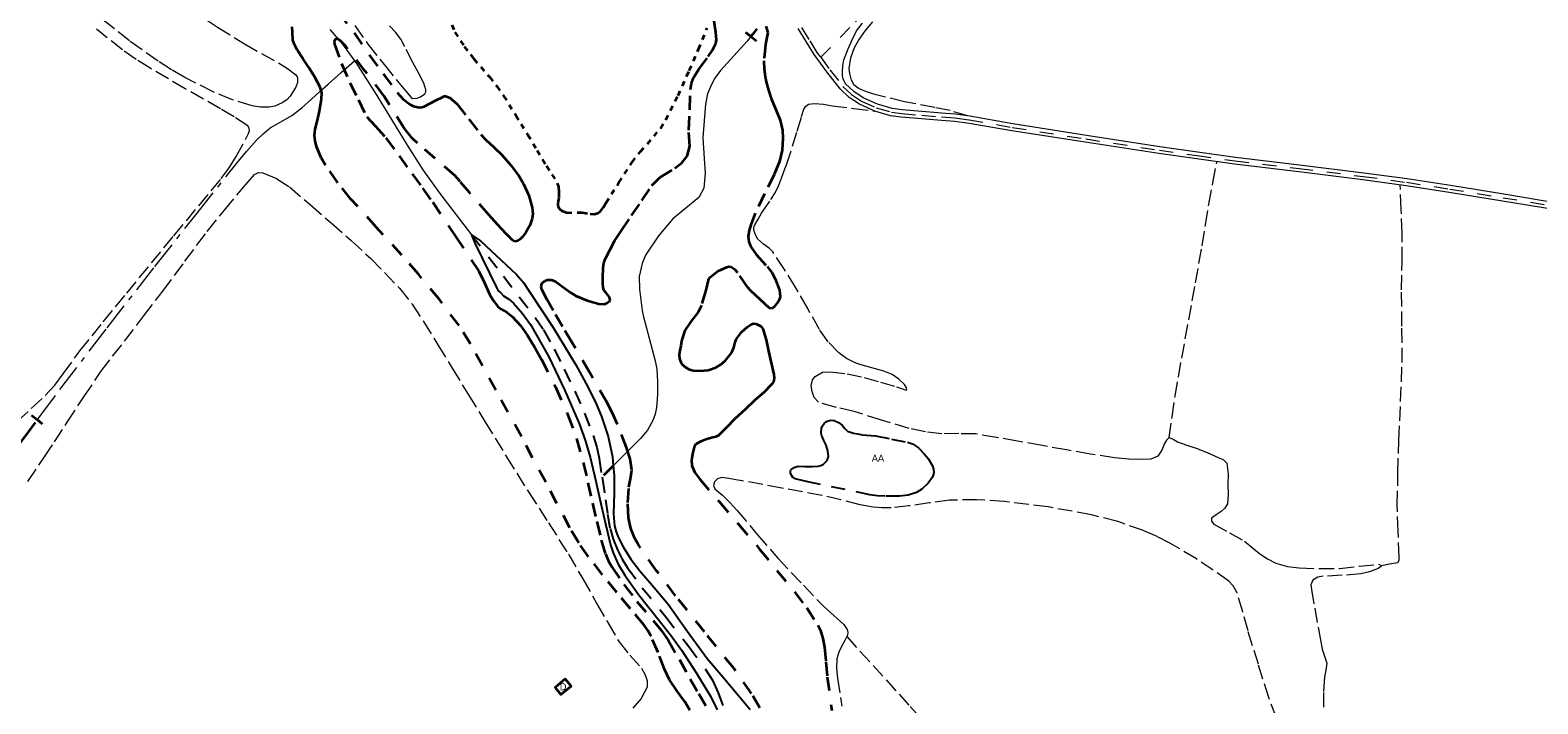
# Model space of a CAD drawing. Header units: metres. Extents: x 397317 to 400830, y 4588008 to 4590370.
# Tile 24 of 88: x 397915 to 398457, y 4589177 to 4589419. Entities that reach past the tile are written whole.
import ezdxf
from ezdxf.enums import TextEntityAlignment as Align

# ---------------------------------------------------------------- set-up
doc = ezdxf.new("R2010")
doc.units = ezdxf.units.M
doc.header["$MEASUREMENT"] = 0
for name, pattern in [('bt5mv20_canale', [17.375, 10, -2.75, 1.875, -2.75]), ('bt5mv20_nopinta', [10, 5, -5]), ('bt5mv20_tlin1', [7, 5.25, -1.75]), ('bt5mv20_tlin7', [3.75, 1.875, -1.875])]:
    doc.linetypes.add(name, pattern=pattern)
for name, color, linetype, lineweight in [('ARB01_CN', 7, 'Continuous', 15), ('ARB01_LN', 7, 'Continuous', 15), ('CAN01_LN', 7, 'Continuous', 15), ('CAN02_LN', 7, 'Continuous', 15), ('COB01_LN', 7, 'Continuous', 15), ('EDI01_CN', 7, 'Continuous', 15), ('EDI01_LN', 7, 'Continuous', 15), ('ESP02_LN', 7, 'Continuous', 15), ('FLU01_LN', 7, 'Continuous', 15), ('FLU03_LN', 7, 'Continuous', 15), ('FLU04_LN', 7, 'Continuous', 15), ('FLU06_LN', 7, 'Continuous', 15), ('MAI01_LN', 7, 'Continuous', 15), ('PAR01_LN', 7, 'Continuous', 15), ('PON02_LN', 7, 'Continuous', 15), ('VIA16_LN', 7, 'Continuous', 15), ('VIA19_LN', 7, 'Continuous', 15)]:
    doc.layers.add(name, color=color, linetype=linetype, lineweight=lineweight)
doc.styles.add('034', font='txt')

msp = doc.modelspace()

# ---------------------------------------------------------------- linework, layer by layer
at = {"layer": 'ARB01_LN', "color": 3, "linetype": 'bt5mv20_nopinta', "lineweight": 25}
msp.add_polyline3d([(398219.26, 4589273.52, 141.86), (398224.99, 4589272.38, 142.18), (398230.72, 4589271.24, 142.5), (398232.47, 4589270.67, 142.29), (398234.7, 4589269.19, 141.17), (398236.76, 4589267.12, 139.89), (398238.16, 4589265.44, 139.09), (398239.71, 4589262.83, 137.84), (398240.1, 4589261.52, 137.27), (398240.14, 4589260.24, 136.77), (398239.68, 4589258.73, 136.28), (398238.13, 4589256.5, 135.64), (398235.86, 4589254.39, 135), (398233.92, 4589253.14, 134.44), (398230.98, 4589252.18, 133.57), (398227.88, 4589251.9, 132.75), (398222.52, 4589251.83, 131.95), (398219.85, 4589252, 131.83), (398217.2, 4589252.4, 131.84), (398208.35, 4589254.25, 132.29), (398199.5, 4589256.11, 132.74), (398194.94, 4589257.08, 132.75), (398190.39, 4589258.08, 132.74), (398189.55, 4589258.6, 132.77), (398188.72, 4589260.06, 132.89), (398188.62, 4589260.8, 132.99), (398188.83, 4589261.35, 133.1), (398189.95, 4589262.18, 133.67), (398191.41, 4589262.64, 134.23), (398193.99, 4589262.59, 134.62), (398196.56, 4589262.48, 134.97), (398198.58, 4589262.66, 135.2), (398199.58, 4589262.92, 135.32), (398200.57, 4589263.43, 135.47), (398201.85, 4589264.71, 136.02), (398202.31, 4589266.15, 136.85), (398202.06, 4589268.17, 138.02), (398201.45, 4589270.18, 139.2), (398200.65, 4589271.86, 140.24), (398199.87, 4589273.52, 141.26), (398199.64, 4589274.57, 141.8), (398199.75, 4589276.33, 142.4), (398200.11, 4589277.2, 142.56), (398200.71, 4589277.99, 142.59), (398201.58, 4589278.67, 142.53), (398203.01, 4589279.19, 142.41), (398204.39, 4589279.08, 142.25), (398205.86, 4589278.38, 142.04), (398207.27, 4589277.37, 141.86), (398208.19, 4589276.2, 141.76), (398209.19, 4589275.2, 141.68), (398210.24, 4589274.82, 141.61), (398211.32, 4589274.55, 141.6), (398212.85, 4589274.23, 141.68), (398214.39, 4589273.91, 141.75), (398219.26, 4589273.52, 141.86)], dxfattribs=at)
at = {"layer": 'CAN01_LN', "color": 202, "linetype": 'bt5mv20_canale', "lineweight": 15}
msp.add_polyline3d([(397917.98, 4589279.3, 131), (397918.49, 4589279.99, 131), (397926.05, 4589290.16, 130.96), (397943.02, 4589312.37, 130.78), (397960.22, 4589334.4, 130.5), (397974.86, 4589353.04, 130.28), (397989.63, 4589371.6, 130.06), (397993.13, 4589375.76, 130.01), (397996.75, 4589379.82, 129.96), (397999.08, 4589382.19, 129.4), (398001.6, 4589384.32, 128.79), (398005.49, 4589386.5, 128.64), (398009.4, 4589388.69, 128.52), (398013.03, 4589391.54, 128.42), (398016.52, 4589394.54, 128.31), (398019.49, 4589397.31, 128.2), (398022.46, 4589400.04, 127.79), (398027.19, 4589404.21, 126.65), (398031.91, 4589408.37, 125.51)], dxfattribs=at)
at = {"layer": 'CAN02_LN', "color": 202, "linetype": 'bt5mv20_nopinta', "lineweight": 35}
msp.add_polyline3d([(397910.58, 4589269.43, 131.03), (397910.93, 4589269.83, 131.03), (397912.74, 4589272.26, 131.02), (397913.51, 4589273.3, 131.02), (397914.27, 4589274.32, 131.02), (397917.98, 4589279.3, 131)], dxfattribs=at)
at = {"layer": 'COB01_LN', "color": 92, "linetype": 'bt5mv20_nopinta', "lineweight": 35}
for points in [[(398026.14, 4589425.8, 129.73), (398031.81, 4589418.46, 129.92), (398037.23, 4589410.52, 130.01), (398042.2, 4589403.72, 129.93), (398047.27, 4589396.96, 129.87), (398049.43, 4589394.62, 129.87), (398052, 4589392.64, 129.87), (398053.2, 4589392.03, 129.83), (398055.18, 4589391.62, 129.76), (398056.14, 4589391.7, 129.78), (398057.01, 4589392, 129.87), (398059.03, 4589393.05, 130.5), (398061.05, 4589394.09, 131.3), (398063.58, 4589395.29, 132.76), (398064.16, 4589395.64, 133.06)], [(398054.96, 4589331.63, 130.04), (398048.99, 4589338.49, 130.11), (398039.78, 4589348.53, 130.37), (398030.66, 4589358.69, 130.6), (398025.93, 4589364.56, 130.63), (398021.51, 4589370.92, 130.6), (398019.98, 4589373.52, 130.57), (398018.27, 4589377.56, 130.47), (398017.76, 4589379.62, 130.37), (398017.56, 4589381.69, 130.25), (398017.77, 4589383.83, 130.02), (398018.64, 4589387.05, 129.52), (398019.39, 4589390.29, 129.07), (398020.1, 4589394.67, 128.67), (398020.16, 4589396.86, 128.52), (398019.65, 4589398.94, 128.44), (398017.69, 4589402.55, 128.41), (398015.49, 4589406, 128.39), (398013.42, 4589409.2, 128.33), (398011.34, 4589412.38, 128.23), (398010.36, 4589414.27, 128.12), (398009.83, 4589415.86, 127.99), (398009.62, 4589418.64, 127.33), (398009.57, 4589420.56, 127.33)], [(398121.55, 4589335.71, 134.54), (398122.14, 4589337.34, 134.67), (398123.85, 4589340.56, 134.92), (398125.57, 4589343.78, 135.17), (398127.95, 4589347.35, 135.53), (398131.56, 4589352.75, 136), (398135.18, 4589358.13, 136.05), (398138.82, 4589363.51, 136), (398141.72, 4589366.4, 136.04), (398147.11, 4589369.8, 136.1), (398149.6, 4589371.68, 136.18), (398151.55, 4589374.07, 136.3), (398152.52, 4589377.65, 136.5), (398152.11, 4589383.5, 136.86), (398152.43, 4589390.81, 138.77), (398152.74, 4589398.13, 140.68), (398153.12, 4589400.37, 141.26), (398153.84, 4589402.24, 141.73), (398155.72, 4589405.37, 142.45), (398159.1, 4589409.92, 143.29), (398160.62, 4589412.22, 143.58), (398161.77, 4589414.58, 143.77), (398162.06, 4589415.96, 143.76), (398161.88, 4589418.59, 143.42), (398161.22, 4589422.68, 142.61)], [(398179.83, 4589420.89, 141.5), (398180.55, 4589418.54, 141.13), (398179.95, 4589415.58, 140.86), (398179.67, 4589414.29, 140.8), (398179.12, 4589408.38, 140.57), (398179.2, 4589405.53, 140.59), (398179.55, 4589402.8, 140.77), (398179.97, 4589400.8, 141.29), (398180.76, 4589397.81, 142.72), (398181.73, 4589394.81, 143.9), (398183.39, 4589390.93, 144.7), (398184.99, 4589387.02, 145.15), (398185.75, 4589383.43, 145.27), (398185.95, 4589380.59, 145.31), (398185.67, 4589376.28, 145.31), (398184.68, 4589372.16, 145.21), (398182.76, 4589367.44, 144.9), (398179.29, 4589360.58, 144.22), (398175.98, 4589353.62, 143.8), (398174.42, 4589349.45, 144.03), (398173.83, 4589347.35, 144.2), (398173.49, 4589345.29, 144.27), (398173.68, 4589343.25, 144.25), (398174.37, 4589341.53, 144.23), (398176.42, 4589338.64, 144.17), (398180.28, 4589334.41, 144.03), (398181.99, 4589332.26, 143.92), (398183.2, 4589330.04, 143.77), (398184.74, 4589325.89, 143.49), (398184.93, 4589323.69, 143.35), (398184.69, 4589322.61, 143.28), (398184.15, 4589321.58, 143.21), (398182.66, 4589319.8, 143.08), (398181.85, 4589319.32, 143.01), (398181.11, 4589319.49, 142.95), (398177.73, 4589322.53, 143.24), (398174.37, 4589325.67, 143.59), (398173.29, 4589326.89, 143.51), (398169.74, 4589332.19, 143.02), (398168.81, 4589333.24, 142.83), (398167.31, 4589334.18, 142.49), (398166.5, 4589334.28, 142.3), (398165.63, 4589334.07, 142.08), (398162.61, 4589332.79, 141.32), (398159.2, 4589329.95, 140.35), (398158.21, 4589325.92, 139.8), (398156.64, 4589320.41, 138.75), (398155.45, 4589317.98, 137.95), (398152.93, 4589314.8, 136.32), (398150.69, 4589311.43, 135.1), (398149.59, 4589308.07, 134.61), (398149.54, 4589307.62, 134.57), (398149.19, 4589305.9, 134.44), (398148.85, 4589304.18, 134.32), (398148.7, 4589302.74, 134.25), (398148.81, 4589301.28, 134.3), (398149.51, 4589299.48, 134.77), (398151.02, 4589298.08, 135.32), (398152.35, 4589297.43, 135.57), (398153.68, 4589297.09, 135.82), (398156.36, 4589296.95, 136.23), (398159.12, 4589297.18, 136.51), (398161.88, 4589298.11, 136.78), (398163.66, 4589299.24, 137.02), (398165.17, 4589300.53, 137.29), (398167.62, 4589303.58, 137.99), (398168.33, 4589305.35, 138.57), (398168.76, 4589307.2, 139.28), (398169.31, 4589308.4, 139.68), (398171.09, 4589310.79, 140.33), (398173.16, 4589312.78, 140.89), (398174.62, 4589313.74, 141.21), (398175.39, 4589313.92, 141.34), (398176.3, 4589313.82, 141.45), (398178.04, 4589312.93, 141.58), (398178.73, 4589311.97, 141.56), (398179.88, 4589308.04, 140.84), (398180.8, 4589304.05, 140.05), (398181.77, 4589299.84, 139.65), (398182.66, 4589295.62, 139.31), (398182.78, 4589294.26, 139.24), (398182.5, 4589292.91, 139.18), (398182, 4589292.09, 139.12), (398179.02, 4589289.08, 138.68), (398176.01, 4589286.45, 138.16), (398172.34, 4589283.08, 137.42), (398168.67, 4589279.72, 136.7), (398165.75, 4589276.7, 136.37)], [(398095.84, 4589355.62, 137.42), (398096, 4589353.4, 137.16), (398095.81, 4589351.72, 136.83), (398095.01, 4589349.19, 136.15), (398093.55, 4589346.68, 135.26), (398092.32, 4589345.09, 134.26), (398091.4, 4589344.15, 133.23), (398090.7, 4589343.68, 132.42), (398089.67, 4589343.48, 131.31), (398088.63, 4589344.03, 130.53), (398086.51, 4589346.13, 129.54), (398083.33, 4589349.5, 128.46), (398080.19, 4589353.04, 127.95), (398073.32, 4589361, 127.54), (398069.9, 4589364.97, 127.53), (398068.06, 4589367.1, 127.66), (398060.99, 4589373.31, 126.94), (398054.56, 4589378.76, 126.67), (398052.68, 4589380.56, 126.6), (398049.85, 4589384.12, 126.52), (398042.46, 4589395.82, 126.49), (398035.7, 4589404.79, 126.49), (398028.8, 4589413.67, 126.49), (398026.84, 4589415.72, 126.49), (398025.78, 4589416.32, 126.49), (398025.31, 4589416.33, 126.49), (398024.93, 4589416.08, 126.49), (398024.67, 4589415.29, 126.49), (398024.79, 4589414.41, 126.49), (398027.29, 4589407.37, 126.49), (398030.26, 4589400.48, 126.49), (398033.33, 4589394.33, 126.49), (398036.4, 4589388.19, 126.49), (398039.42, 4589385.07, 126.41), (398043.24, 4589380.7, 126.32), (398047.99, 4589374.21, 126.26), (398052.7, 4589367.71, 125.97), (398056.37, 4589362.61, 125.52), (398060.05, 4589357.52, 125.08), (398068.33, 4589345.15, 125.16), (398076.61, 4589332.78, 125.25), (398078.7, 4589328.61, 125.24), (398080.6, 4589324.31, 125.19), (398081.92, 4589322.12, 125.17), (398083.49, 4589320.09, 125.14), (398084.69, 4589319.08, 125.12), (398086.77, 4589317.9, 125.1), (398088.67, 4589316.51, 125.07), (398091.6, 4589313.2, 125.04), (398094.18, 4589309.61, 125.03), (398096.76, 4589305.35, 125.02), (398099.17, 4589300.99, 125.03), (398104.15, 4589291.13, 125.08), (398108.64, 4589281.03, 125.14), (398111.74, 4589272.61, 125.16), (398114.17, 4589264.01, 125.17), (398115.83, 4589256.71, 125.18), (398117.49, 4589249.4, 125.24), (398119.04, 4589242.75, 125.36), (398120.61, 4589236.1, 125.5), (398122.11, 4589231.15, 125.6), (398123.13, 4589228.77, 125.64), (398124.4, 4589226.5, 125.68), (398128.8, 4589220.14, 125.66), (398133.47, 4589214.04, 125.58), (398139.29, 4589207.18, 125.57), (398142.15, 4589203.72, 125.57), (398144.71, 4589200.05, 125.56), (398148.71, 4589193.1, 125.4), (398152.62, 4589186.11, 125.24), (398155.75, 4589180.77, 125.21), (398158.87, 4589175.41, 125.2)], [(398064.16, 4589395.64, 133.06), (398064.82, 4589395.64, 133.18), (398066.47, 4589394.92, 133.18), (398066.91, 4589394.5, 133.18), (398068.76, 4589392.94, 134.08), (398073.07, 4589387.45, 134.36), (398077.37, 4589381.95, 134.64), (398079.12, 4589380, 134.82), (398082, 4589377.33, 135.27), (398084.86, 4589374.63, 135.79), (398088.07, 4589371.01, 136.61), (398091.04, 4589366.99, 137.45), (398092.72, 4589364.21, 137.71), (398094.66, 4589359.93, 137.69), (398095.84, 4589355.62, 137.42)], [(398152.5, 4589174.97, 129.7), (398150.86, 4589177.8, 129.56), (398147.89, 4589181.74, 129.16), (398145.16, 4589185.82, 128.88), (398143.38, 4589189.67, 128.82), (398141.1, 4589195.65, 128.75), (398138.53, 4589201.49, 128.67), (398137.39, 4589203.54, 128.63), (398136.06, 4589205.48, 128.6), (398131.16, 4589211.35, 128.66), (398126.25, 4589217.2, 128.78), (398121.11, 4589223.59, 128.84), (398116.08, 4589230.07, 128.9), (398112.54, 4589235.13, 128.97), (398109.4, 4589240.45, 129.09), (398100.67, 4589256.86, 129.56), (398091.93, 4589273.27, 130.04), (398082.77, 4589289.94, 130.04), (398073.6, 4589306.61, 130.04), (398069.51, 4589313.24, 130.04), (398062.47, 4589322.6, 130.04), (398054.96, 4589331.63, 130.04)], [(398177.66, 4589175.74, 124.92), (398174.68, 4589180.91, 124.99), (398168.25, 4589190.02, 125), (398157.78, 4589203.05, 124.94), (398147.29, 4589216.08, 124.92), (398140.55, 4589225.08, 125.03), (398134, 4589234.33, 125.25), (398132.68, 4589236.6, 125.35), (398131.27, 4589240.26, 125.56), (398130.48, 4589244.09, 125.72), (398130.22, 4589249.59, 125.76), (398130.54, 4589255.08, 125.7), (398131.13, 4589258.14, 125.62), (398131.57, 4589261.2, 125.54), (398130.99, 4589265.3, 125.51), (398129.69, 4589269.35, 125.49), (398126.46, 4589277.69, 125.31), (398124.67, 4589281.71, 125.2), (398122.62, 4589285.61, 125.14), (398116.39, 4589296.41, 125.28), (398110.1, 4589307.18, 125.53), (398106.72, 4589312.9, 125.5), (398103.34, 4589318.62, 125.42), (398101.23, 4589322.4, 125.6), (398099.3, 4589326.2, 126.46), (398099.03, 4589327.12, 127), (398099.31, 4589328.35, 128.25), (398100.33, 4589329.34, 129.38), (398101.26, 4589329.7, 129.91), (398102.75, 4589329.63, 130.64), (398104.17, 4589329.07, 131.16), (398107.74, 4589326.45, 132.08), (398109.55, 4589325.04, 132.43), (398111.51, 4589323.84, 132.72), (398115.62, 4589322.16, 133.2), (398119.81, 4589321.05, 133.5), (398121.72, 4589320.94, 133.5), (398122.67, 4589321.2, 133.49), (398123.54, 4589321.79, 133.49), (398123.9, 4589322.37, 133.51), (398123.66, 4589323.42, 133.54), (398122.27, 4589325.09, 133.6), (398121.62, 4589325.97, 133.65), (398121.31, 4589326.86, 133.72), (398121.22, 4589328.62, 133.93), (398121.23, 4589330.38, 134.13), (398121.32, 4589333.96, 134.41), (398121.55, 4589335.71, 134.54)], [(398165.75, 4589276.7, 136.37), (398162.79, 4589273.73, 136.2), (398161.86, 4589273.2, 136.19), (398160.78, 4589272.91, 136.23), (398158.58, 4589272.34, 136.22), (398156.49, 4589271.53, 135.88), (398154.65, 4589270.51, 135.29), (398154.02, 4589269.46, 134.8), (398153.61, 4589267.55, 134.02), (398153.2, 4589265.64, 133.24), (398153.1, 4589264.69, 132.85), (398153.25, 4589262.88, 131.74), (398154.28, 4589260.36, 129.72), (398156.04, 4589257.96, 128.68), (398163, 4589249.9, 128.75), (398169.96, 4589241.84, 128.9), (398177.54, 4589232.87, 129.09), (398183.79, 4589225.19, 128.93), (398190.05, 4589217.5, 128.77), (398194.51, 4589211.7, 128.72), (398198.53, 4589205.48, 128.67), (398199.43, 4589203.6, 128.64), (398200.33, 4589200.66, 128.58), (398200.86, 4589197.62, 128.53), (398201.37, 4589192.27, 128.45), (398201.88, 4589186.93, 128.4), (398203.52, 4589174.79, 128.36)]]:
    msp.add_polyline3d(points, dxfattribs=at)
at = {"layer": 'EDI01_LN', "color": 1, "linetype": 'Continuous', "lineweight": 35}
msp.add_polyline3d([(398107.7, 4589186.15, 132.05), (398104.02, 4589183.09, 132.04), (398106.15, 4589180.53, 132.04), (398109.83, 4589183.59, 132.05), (398107.7, 4589186.15, 132.05)], dxfattribs=at)
at = {"layer": 'ESP02_LN', "color": 254, "linetype": 'bt5mv20_tlin7', "lineweight": 35}
msp.add_polyline3d([(398062.25, 4589431.56, 144.93), (398068.04, 4589418.72, 144.93), (398071.36, 4589413.56, 144.73), (398074.86, 4589409.05, 144.61), (398080.43, 4589402.58, 144.44), (398083.1, 4589399.27, 144.37), (398085.53, 4589395.78, 144.32), (398089.9, 4589388.79, 144.43), (398094.21, 4589381.77, 144.55), (398097.59, 4589376.18, 144.35), (398100.96, 4589370.58, 144.16), (398102.93, 4589367.53, 144.16), (398104.83, 4589364.35, 144.16), (398105.25, 4589363.1, 144.15), (398105.37, 4589361.14, 144.14), (398105.38, 4589359.17, 144.12), (398105.03, 4589357.22, 144.11), (398104.98, 4589356.25, 144.1), (398105.45, 4589355.31, 144.09), (398106.41, 4589354.48, 144.08), (398108.2, 4589353.78, 144.07), (398113.9, 4589353.91, 144.02), (398116.67, 4589353.36, 144.01), (398118.04, 4589353.26, 144.01), (398119.38, 4589353.61, 144.01), (398120.35, 4589354.31, 144.01), (398121.4, 4589355.73, 144.01), (398122.32, 4589357.26, 144.01), (398127, 4589364.62, 144.1), (398131.72, 4589371.91, 144.21), (398134.72, 4589375.75, 144.24), (398139.6, 4589381.24, 144.26), (398141.89, 4589384.1, 144.27), (398143.88, 4589387.16, 144.31), (398148.26, 4589395.94, 144.46), (398152.27, 4589404.91, 144.61), (398155.6, 4589412.52, 144.72), (398158.67, 4589420.19, 144.83)], dxfattribs=at)
at = {"layer": 'FLU01_LN', "color": 150, "linetype": 'Continuous', "lineweight": 15}
for points in [[(398023.07, 4589419.66, 125.57), (398027.63, 4589414.32, 125.56), (398031.91, 4589408.37, 125.51), (398032.37, 4589407.74, 125.5), (398040, 4589395.92, 125.26), (398050.85, 4589378, 124.8), (398056.5, 4589369.22, 124.62), (398062.6, 4589360.71, 124.55), (398074.02, 4589345.85, 124.55)], [(398174.43, 4589417.11, 133.44), (398173.12, 4589415.49, 133.41), (398163.55, 4589404.89, 133.31), (398161.52, 4589402.1, 133.24), (398160.23, 4589399.93, 133.17), (398158.8, 4589396.5, 133.01), (398158.1, 4589392.83, 132.77), (398157.65, 4589386.75, 132.32), (398157.2, 4589380.67, 131.88), (398157.65, 4589373.31, 131.37), (398157.96, 4589367.98, 130.97), (398157.54, 4589362.66, 130.57), (398155.72, 4589359.29, 130.32), (398151.06, 4589355.46, 130.01), (398146.4, 4589351.57, 129.77), (398141.21, 4589345.48, 129.5), (398136.59, 4589338.51, 129.34), (398135.3, 4589335.46, 129.32), (398134.31, 4589330.87, 129.34), (398134.33, 4589326.27, 129.31), (398135.36, 4589318.6, 129.14), (398135.69, 4589316.88, 129.1), (398137.85, 4589308.71, 128.6), (398140.01, 4589300.54, 128.09), (398140.59, 4589297.56, 127.88), (398140.89, 4589293.01, 127.49), (398140.87, 4589288.44, 127.1), (398140.51, 4589283.74, 126.77), (398140, 4589281.41, 126.6), (398139.19, 4589279.1, 126.41), (398137.28, 4589275.56, 126.05), (398134.79, 4589272.55, 125.68), (398129.87, 4589267.67, 125.06), (398124.96, 4589262.78, 124.44)]]:
    msp.add_polyline3d(points, dxfattribs=at)
at = {"layer": 'FLU03_LN', "color": 150, "linetype": 'bt5mv20_nopinta', "lineweight": 35}
msp.add_polyline3d([(398189.53, 4589437.23, 133.44), (398189.05, 4589436.58, 133.44), (398184.1, 4589429.97, 133.44), (398183.31, 4589428.91, 133.44), (398182.52, 4589427.85, 133.44), (398175, 4589417.82, 133.45), (398174.43, 4589417.11, 133.44)], dxfattribs=at)
at = {"layer": 'FLU04_LN', "color": 202, "linetype": 'bt5mv20_nopinta', "lineweight": 35}
msp.add_polyline3d([(398124.96, 4589262.78, 124.44), (398120.91, 4589258.75, 124.36)], dxfattribs=at)
at = {"layer": 'FLU06_LN', "color": 202, "linetype": 'bt5mv20_nopinta', "lineweight": 25}
msp.add_polyline3d([(398074.02, 4589345.85, 124.55), (398085.44, 4589331, 124.55), (398091.18, 4589323.54, 124.55), (398096.92, 4589316.08, 124.55), (398099.91, 4589311.7, 124.55), (398103.75, 4589304.71, 124.53), (398107.31, 4589297.53, 124.51), (398111.13, 4589289.67, 124.48), (398114.66, 4589281.67, 124.45), (398117.76, 4589273.64, 124.41), (398119.01, 4589269.54, 124.4), (398119.91, 4589265.36, 124.38), (398120.91, 4589258.75, 124.36), (398121.03, 4589257.96, 124.36), (398122.12, 4589250.56, 124.35), (398122.93, 4589245.4, 124.35), (398123.79, 4589240.25, 124.35), (398124.88, 4589236.36, 124.35), (398126.47, 4589232.6, 124.35), (398128.12, 4589229.28, 124.35), (398130.05, 4589226.14, 124.35), (398135.39, 4589218.93, 124.35), (398143.83, 4589208.48, 124.35), (398152.06, 4589197.87, 124.35), (398157.94, 4589189.84, 124.35), (398160.58, 4589185.66, 124.35), (398162.68, 4589181.21, 124.35), (398164.33, 4589176.61, 124.35)], dxfattribs=at)
at = {"layer": 'MAI01_LN', "color": 150, "linetype": 'Continuous', "lineweight": 25}
for points in [[(398074.02, 4589345.85, 124.55), (398075.31, 4589342.64, 124.55), (398082.96, 4589326.85, 124.55), (398083.62, 4589325.7, 124.55), (398084.4, 4589325.05, 124.55), (398085.51, 4589323.95, 124.55), (398087.41, 4589322.66, 124.55), (398089.15, 4589321.24, 124.55), (398092.33, 4589317.54, 124.55), (398095.2, 4589313.57, 124.55), (398101.78, 4589301.91, 124.55), (398107.55, 4589289.85, 124.55), (398112.64, 4589278.01, 124.55), (398114.86, 4589272, 124.55), (398116.64, 4589265.84, 124.55), (398118.64, 4589257.22, 124.55), (398120.62, 4589248.59, 124.55), (398122.29, 4589241.48, 124.55), (398124.01, 4589234.38, 124.55), (398124.89, 4589231.51, 124.55), (398126.74, 4589227.39, 124.55), (398129.06, 4589223.48, 124.55), (398134.02, 4589216.53, 124.55), (398141.95, 4589206.57, 124.55), (398145.87, 4589201.56, 124.55), (398149.59, 4589196.4, 124.55), (398154.9, 4589188.29, 124.55), (398156.01, 4589186.46, 124.55), (398159.92, 4589180, 124.55), (398162.32, 4589175.08, 124.55)], [(398074.02, 4589345.85, 124.55), (398077.26, 4589343.61, 124.55), (398090.18, 4589331.55, 124.55), (398092.68, 4589328.63, 124.5), (398094.75, 4589325.57, 124.45), (398103.35, 4589312.5, 124.44), (398111.53, 4589299.09, 124.44), (398115.87, 4589291.17, 124.44), (398118.81, 4589285.11, 124.44), (398120.76, 4589280.47, 124.44), (398123.13, 4589273.34, 124.44), (398124.71, 4589265.96, 124.44), (398124.96, 4589262.78, 124.44), (398125.23, 4589259.47, 124.44), (398125.26, 4589252.98, 124.44), (398125.11, 4589249.27, 124.44), (398124.98, 4589245.56, 124.44), (398125.45, 4589241.15, 124.44), (398126.03, 4589238.99, 124.43), (398126.87, 4589236.86, 124.43), (398128.52, 4589233.65, 124.42), (398131.32, 4589229.21, 124.39), (398134.48, 4589225.02, 124.37), (398139.65, 4589219.04, 124.37), (398144.72, 4589213.03, 124.37), (398151.68, 4589203.24, 124.37), (398158.71, 4589193.51, 124.37), (398164.32, 4589186.87, 124.37), (398169.99, 4589180.26, 124.37), (398174.12, 4589175.22, 124.37)]]:
    msp.add_polyline3d(points, dxfattribs=at)
at = {"layer": 'PAR01_LN', "color": 3, "linetype": 'bt5mv20_tlin1', "lineweight": 15}
for points in [[(397934.46, 4589456.12, 129.71), (397943.55, 4589448.86, 129.5), (397950.83, 4589443.59, 129.35), (397958.17, 4589438.41, 129.21), (397965.71, 4589432.59, 129.11), (397973.29, 4589426.81, 129.03), (397982.74, 4589420.44, 128.94), (397992.45, 4589414.46, 128.85), (397998.5, 4589411.01, 128.78), (398004.6, 4589407.63, 128.69), (398007.82, 4589405.64, 128.61), (398010.84, 4589403.32, 128.49), (398011.4, 4589402.4, 128.44), (398011.42, 4589400.64, 128.35)], [(398011.42, 4589400.64, 128.35), (398010.82, 4589398.92, 128.28), (398008.87, 4589395.71, 128.22), (398007.58, 4589394.34, 128.22), (398005.96, 4589393.22, 128.23), (398003.27, 4589392.14, 128.26), (398001.21, 4589391.73, 128.29), (397998.11, 4589391.69, 128.33), (397995.12, 4589392.23, 128.37), (397988.08, 4589394.35, 128.49), (397981.17, 4589397.19, 128.6), (397971.01, 4589402.39, 128.78), (397966.1, 4589405.18, 128.86), (397961.31, 4589408.23, 128.94), (397951.12, 4589415.52, 129.05), (397941.29, 4589423.25, 129.1)], [(397910.76, 4589278.81, 131.92), (397915.76, 4589283.41, 131.52), (397920.76, 4589288.01, 131.11), (397924.21, 4589291.72, 130.91), (397927.27, 4589295.81, 130.85), (397933.23, 4589304.12, 130.88), (397941.64, 4589314.52, 130.86), (397950.07, 4589324.91, 130.83), (397967.03, 4589345.51, 130.5), (397984.06, 4589366.08, 130.11), (397986.91, 4589369.9, 130.07), (397989.46, 4589373.95, 130.08), (397993.88, 4589382.3, 130.31), (397994.15, 4589383.37, 130.39), (397993.97, 4589384.48, 130.49), (397993.54, 4589385.02, 130.55), (397988.68, 4589388.19, 130.98), (397983.72, 4589391.09, 131.21), (397971.09, 4589398.36, 130.89), (397958.49, 4589405.69, 130.47), (397953.45, 4589408.88, 130.42), (397948.57, 4589412.3, 130.37), (397939.2, 4589419.71, 130.32)], [(398032.06, 4589421.03, 130.25), (398036.7, 4589414.41, 130.25), (398042.56, 4589407.08, 130.2), (398048.46, 4589399.77, 130), (398050.39, 4589397.44, 129.76), (398052.35, 4589395.23, 129.6), (398052.96, 4589394.87, 129.63), (398054.46, 4589394.94, 129.69), (398055.68, 4589395.42, 129.76), (398057.17, 4589396.57, 129.85), (398057.58, 4589397.24, 129.89), (398057.64, 4589397.91, 129.93), (398056.85, 4589400.37, 130.05), (398054.96, 4589404.11, 130.24), (398052.86, 4589407.79, 130.37), (398050.09, 4589413.45, 130.46), (398048.58, 4589416.19, 130.48), (398046.71, 4589418.74, 130.5), (398044.51, 4589420.96, 130.52)], [(398252.42, 4589388.56, 148.33), (398246.06, 4589390.48, 146.57), (398240.59, 4589391.56, 146.72), (398229.63, 4589393.68, 147.14), (398219.47, 4589396.16, 147.21), (398216.37, 4589397.17, 147.23), (398214.58, 4589397.84, 147.23), (398213.03, 4589398.51, 147.23), (398211.6, 4589399.63, 147.23), (398210.64, 4589401.42, 147.23), (398210.05, 4589403.88, 147.23), (398209.73, 4589405.66, 147.23), (398210.33, 4589409.43, 147.21), (398211.65, 4589413.21, 147.18), (398213.05, 4589415.69, 147.17), (398215.62, 4589419.25, 147.19), (398218.27, 4589422.37, 147.23)], [(398324.73, 4589272.92, 144.63), (398323.85, 4589272.02, 144.62), (398323.14, 4589270.77, 144.61), (398322.16, 4589268.45, 144.51), (398320.74, 4589266.27, 144.41), (398318.21, 4589265.14, 144.39), (398315.53, 4589265.02, 144.38), (398310.32, 4589265.12, 144.37), (398305.14, 4589265.6, 144.4), (398296.51, 4589267, 144.77), (398287.88, 4589268.48, 145.26), (398279.08, 4589270.07, 145.62), (398270.29, 4589271.67, 145.76), (398262.76, 4589272.99, 145.53), (398255.22, 4589274.23, 145.14), (398249.16, 4589274.35, 144.79), (398243.08, 4589274.27, 144.45), (398237.14, 4589275, 144.18), (398231.27, 4589276.24, 143.97), (398221.35, 4589279.23, 143.72), (398211.51, 4589282.33, 143.5), (398205.14, 4589283.77, 143.27), (398198.76, 4589285.62, 143.06), (398197.17, 4589287.29, 143.1), (398196.4, 4589289.54, 143.16), (398196.1, 4589291.58, 143.14), (398196.55, 4589293.69, 143.13), (398197.51, 4589294.94, 143.12), (398200.18, 4589296.42, 143.11), (398202.94, 4589296.58, 143.1), (398209.04, 4589295.83, 143.09), (398215.1, 4589294.56, 143.1), (398220.97, 4589292.88, 143.11), (398226.81, 4589291.17, 143.57), (398228.58, 4589290.56, 143.87), (398230.27, 4589290.03, 144.2), (398230.5, 4589290.21, 144.3), (398230.36, 4589290.78, 144.41), (398229.61, 4589292.01, 144.58), (398227.55, 4589293.98, 144.65), (398225.21, 4589295.62, 144.58), (398222.18, 4589296.78, 144.62), (398217.91, 4589297.99, 144.6), (398213.64, 4589299.21, 144.57), (398211.61, 4589299.92, 144.54), (398208.74, 4589301.42, 144.46), (398206.08, 4589303.39, 144.39), (398202.22, 4589307.31, 144.34), (398199.1, 4589311.74, 144.38), (398194.85, 4589319.28, 144.55), (398190.63, 4589326.82, 144.72), (398186.56, 4589333.31, 144.91), (398182.29, 4589339.66, 145.03), (398181.1, 4589340.92, 145.03), (398178.94, 4589342.47, 145.03), (398176.95, 4589344.31, 145.03), (398176.19, 4589345.53, 145.03), (398175.53, 4589347.54, 145.03), (398175.54, 4589348.53, 145.03), (398175.85, 4589349.44, 145.03), (398177.04, 4589351.51, 145.03), (398178.27, 4589353.56, 145.07), (398181.62, 4589358.48, 145.45), (398183.19, 4589360.98, 145.69), (398184.44, 4589363.64, 145.9), (398185.51, 4589366.59, 146.08), (398186.59, 4589369.54, 146.26), (398187.17, 4589371.02, 146.37), (398189.43, 4589377.67, 147.03), (398191.05, 4589383.05, 146.72), (398192.67, 4589388.42, 146.42), (398193.47, 4589391.02, 146.51), (398194.13, 4589392.12, 146.62), (398195.15, 4589392.78, 146.66), (398197.27, 4589393.09, 146.61), (398200.48, 4589392.76, 146.49), (398203.69, 4589392.2, 146.42), (398211.35, 4589391.25, 146.43), (398219.01, 4589390.3, 146.44)], [(398324.73, 4589272.92, 144.63), (398325.84, 4589280.36, 144.88), (398326.94, 4589287.79, 145.13), (398329.28, 4589301.53, 145.61), (398331.83, 4589315.24, 146.09), (398334.23, 4589328.58, 146.37), (398336.62, 4589341.92, 146.6), (398337.78, 4589349.39, 146.83), (398339, 4589356.85, 147.16), (398340.48, 4589364.48, 147.6), (398341.95, 4589372.11, 148.03)], [(397920.5, 4589266, 130.04), (397924.05, 4589271.39, 129.91), (397928.68, 4589278.44, 129.73), (397934.65, 4589287.61, 129.69), (397940.79, 4589296.66, 129.68), (397944.99, 4589302.17, 129.74), (397949.27, 4589307.58, 129.83), (397949.29, 4589307.6, 129.83), (397956.14, 4589316.6, 129.84), (397963.01, 4589325.61, 129.85), (397971.01, 4589336.35, 129.85), (397979.02, 4589347.08, 129.85), (397985.17, 4589354.72, 129.85), (397991.46, 4589362.25, 129.85), (397993.66, 4589364.9, 129.85), (397995.98, 4589367.49, 129.85), (397997.42, 4589368.19, 129.85), (397999.02, 4589368.07, 129.85)], [(397999.02, 4589368.07, 129.85), (398003.98, 4589366.01, 129.85), (398008.56, 4589363.03, 129.85), (398016.11, 4589356.59, 129.84), (398023.57, 4589350.09, 129.81), (398030.75, 4589343.74, 129.76), (398037.87, 4589337.31, 129.7), (398048.11, 4589326.65, 129.55), (398052.68, 4589320.84, 129.48), (398056.78, 4589314.71, 129.45), (398061.91, 4589306.29, 129.45), (398067.04, 4589297.88, 129.45), (398072.92, 4589288.29, 129.45), (398078.8, 4589278.7, 129.45), (398086.61, 4589266.04, 129.41), (398094.45, 4589253.4, 129.35), (398101.7, 4589242.23, 129.34), (398108.83, 4589230.98, 129.33), (398113.99, 4589222.11, 129.27), (398119.1, 4589213.21, 129.23), (398123, 4589206.4, 129.23), (398126.9, 4589199.58, 129.23), (398130.88, 4589194.76, 129.23), (398135.12, 4589190.01, 129.23), (398136.27, 4589187.89, 129.23), (398137.09, 4589185.63, 129.23), (398137.2, 4589183.16, 129.23), (398134.93, 4589179.18, 129.23), (398132.01, 4589175.6, 129.23)], [(398401.05, 4589226.94, 142.69), (398403.99, 4589227.51, 142.91), (398406.93, 4589228.07, 143.12), (398407.45, 4589228.82, 143.13), (398407.48, 4589229.96, 143.1), (398407.06, 4589239.26, 143.07), (398406.78, 4589248.56, 143.1), (398407.01, 4589260.24, 143.54), (398407.32, 4589271.92, 144.07), (398407.97, 4589285.95, 144.07), (398408.51, 4589299.98, 144.12), (398408.45, 4589313.01, 144.74), (398408.29, 4589326.03, 145.4), (398408.53, 4589336.22, 145.52), (398408.55, 4589346.39, 145.81), (398408.2, 4589355.09, 146.41), (398407.84, 4589363.78, 147.01)], [(398324.73, 4589272.92, 144.63), (398326.22, 4589272.42, 144.63), (398327.83, 4589271.35, 144.63), (398331.18, 4589270.23, 144.64), (398334.52, 4589269.08, 144.65), (398338.48, 4589267.51, 144.54), (398342.39, 4589265.83, 144.19), (398344.19, 4589265.07, 143.89), (398345.47, 4589263.76, 143.58), (398345.99, 4589259.92, 143.16), (398345.85, 4589256.08, 142.72), (398345.94, 4589252.6, 142.24), (398345.71, 4589249.13, 141.75), (398344.81, 4589247.59, 141.46), (398343.44, 4589246.31, 141.3), (398341.62, 4589245.15, 141.3), (398340.02, 4589244.01, 141.3), (398340.05, 4589242.91, 141.3), (398340.85, 4589241.85, 141.3), (398346.42, 4589238.73, 140.88), (398351.84, 4589235.64, 140.59), (398354.61, 4589233.38, 141.08), (398357.42, 4589231.14, 141.68), (398360.16, 4589229.29, 142.03), (398363.16, 4589227.79, 142.26), (398367.31, 4589226.64, 142.27), (398371.54, 4589226.14, 142.26), (398378.8, 4589225.83, 142.65), (398386.05, 4589225.83, 142.95), (398393.07, 4589226.76, 142.82), (398400.08, 4589227.39, 142.69), (398401.05, 4589226.94, 142.69)], [(397914.51, 4589257.19, 130.04), (397920.5, 4589266, 130.04)], [(398363.37, 4589172.19, 132.31), (398360.6, 4589179.45, 132.51), (398356.84, 4589191.43, 133.07), (398353.12, 4589203.42, 133.63), (398351.24, 4589210.28, 133.93), (398349.21, 4589217.13, 134.21), (398347.78, 4589219.66, 134.32), (398346.26, 4589221.26, 134.39), (398340.65, 4589225.27, 134.54), (398334.56, 4589229.32, 134.63), (398325.31, 4589234.87, 134.58), (398320.51, 4589237.31, 134.49), (398315.53, 4589239.49, 134.34), (398306.3, 4589242.74, 133.94), (398296.85, 4589245.17, 133.53), (398281.24, 4589248.01, 133.11), (398265.54, 4589249.96, 132.67), (398255.7, 4589250.59, 132.1), (398245.87, 4589250.43, 131.52), (398238.56, 4589249.45, 131.26), (398231.25, 4589248.35, 131.08), (398224.79, 4589247.72, 130.97), (398221.55, 4589247.63, 130.92), (398218.34, 4589247.88, 130.87), (398213.7, 4589248.78, 130.77), (398206.81, 4589250.55, 130.61), (398199.88, 4589252.16, 130.55), (398185.59, 4589254.77, 130.6), (398171.3, 4589257.39, 130.66), (398168.97, 4589257.72, 130.54), (398166.51, 4589258.26, 130.44), (398164.03, 4589258.53, 130.37), (398162.38, 4589258.06, 130.35), (398161.32, 4589257.02, 130.35), (398160.94, 4589255.72, 130.35), (398161.52, 4589254.45, 130.35), (398162.87, 4589253.32, 130.35), (398164.19, 4589252.27, 130.35), (398166.89, 4589249.54, 130.35), (398169.51, 4589246.74, 130.35), (398176.72, 4589238.08, 130.15), (398184.08, 4589229.56, 129.9), (398193.33, 4589219.83, 129.89), (398200.64, 4589212.16, 129.89), (398204.21, 4589208.94, 129.84), (398207.79, 4589205.72, 129.78), (398209.02, 4589203.92, 129.75), (398209.28, 4589202.87, 129.73), (398209.18, 4589201.89, 129.72), (398208.92, 4589201.39, 129.72)], [(398401.05, 4589226.94, 142.69), (398400.74, 4589226.41, 142.69), (398399.91, 4589225.91, 142.69), (398396.84, 4589224.64, 142.68), (398393.7, 4589223.89, 142.67), (398386.94, 4589223.42, 142.67), (398380.15, 4589223.06, 142.65), (398378.19, 4589222.79, 142.62), (398376.41, 4589221.68, 142.57), (398375.73, 4589220.03, 142.55), (398375.89, 4589218.37, 142.52), (398377.11, 4589211.59, 142.1), (398378.32, 4589204.81, 141.61), (398379.03, 4589200.83, 141.6), (398379.74, 4589196.85, 141.59), (398380.67, 4589194.33, 141.46), (398381.46, 4589191.83, 141.27), (398381.14, 4589189.37, 140.96), (398380.64, 4589186.89, 140.68), (398380.21, 4589181.29, 140.59), (398380.32, 4589175.7, 140.54)], [(398208.92, 4589201.39, 129.72), (398208.21, 4589199.97, 129.72), (398207.14, 4589198.03, 129.72), (398206.06, 4589195.76, 129.66), (398205.27, 4589193.38, 129.61), (398205.14, 4589189.89, 129.58), (398205.59, 4589186.39, 129.58), (398207.17, 4589176.4, 129.62)], [(398208.92, 4589201.39, 129.72), (398231.72, 4589176.24, 129.28), (398254.52, 4589151.09, 128.85), (398265.56, 4589139.2, 128.7), (398282.41, 4589121.64, 128.65), (398299.23, 4589104.04, 128.68), (398316.95, 4589085.13, 128.71), (398334.66, 4589066.23, 128.74)]]:
    msp.add_polyline3d(points, dxfattribs=at)
at = {"layer": 'PON02_LN', "color": 1, "linetype": 'Continuous', "lineweight": 35}
for points in [[(398172.46, 4589418.65, 133.44), (398174.43, 4589417.11, 133.44), (398176.4, 4589415.57, 133.44)], [(397915.84, 4589281.04, 131.73), (397917.98, 4589279.3, 131.73), (397919.72, 4589277.88, 131.73)]]:
    msp.add_polyline3d(points, dxfattribs=at)
at = {"layer": 'VIA16_LN', "color": 42, "linetype": 'bt5mv20_nopinta', "lineweight": 15}
for points in [[(398199.51, 4589409.66, 145.33), (398212.03, 4589422.38, 146.36), (398215.32, 4589425.75, 146.56), (398218.33, 4589428.85, 146.68), (398223.6, 4589432.78, 146.72), (398228.87, 4589436.75, 146.79), (398235.51, 4589442.19, 147.18), (398238.49, 4589445.26, 147.43), (398241.07, 4589448.71, 147.58), (398243.94, 4589453.98, 147.52), (398246.66, 4589459.31, 147.21), (398249.36, 4589464.75, 146.67), (398251.88, 4589470.37, 146.17), (398252.74, 4589473.47, 146.01), (398253.15, 4589478.24, 145.84), (398252.92, 4589482.99, 145.66), (398252.24, 4589488.38, 145.32), (398251.89, 4589490.14, 145.24)], [(398199.51, 4589409.66, 145.33), (398198.3, 4589411.33, 145.28), (398195.38, 4589416.06, 144.9), (398192.45, 4589420.81, 144.43)], [(398199.51, 4589409.66, 145.33), (398202.76, 4589405.17, 145.45), (398207.52, 4589399.21, 145.62), (398210.6, 4589396.29, 145.96), (398214.14, 4589393.92, 146.26), (398219.46, 4589391.54, 146.44), (398224.92, 4589389.95, 146.55), (398228.65, 4589389.41, 146.75), (398235.82, 4589388.82, 147.43), (398242.99, 4589388.23, 148.22), (398247.79, 4589387.84, 148.44), (398252.9, 4589387.15, 148.32), (398268.4, 4589384.46, 147.91), (398294.83, 4589380.29, 147.95), (398321.29, 4589376.25, 148.01), (398334.85, 4589374.3, 148.03), (398348.42, 4589372.46, 148.03), (398371.48, 4589369.64, 147.63), (398394.54, 4589366.82, 147.12), (398410.12, 4589364.7, 146.99), (398425.66, 4589362.29, 146.89), (398444.82, 4589359.18, 146.55), (398463.98, 4589356.04, 146.17)]]:
    msp.add_polyline3d(points, dxfattribs=at)
at = {"layer": 'VIA19_LN', "color": 7, "linetype": 'Continuous', "lineweight": 15}
for points in [[(398463.78, 4589354.83, 146.17), (398444.63, 4589357.97, 146.55), (398425.47, 4589361.08, 146.89), (398409.94, 4589363.49, 146.99), (398394.38, 4589365.61, 147.12), (398371.33, 4589368.43, 147.63), (398348.26, 4589371.25, 148.03), (398334.68, 4589373.09, 148.03), (398321.11, 4589375.04, 148.01), (398294.64, 4589379.08, 147.95), (398268.21, 4589383.25, 147.91), (398252.9, 4589385.86, 148.31), (398247.68, 4589386.53, 148.44), (398242.89, 4589386.92, 148.22), (398235.71, 4589387.51, 147.43), (398228.5, 4589388.1, 146.75), (398224.64, 4589388.66, 146.55), (398219.01, 4589390.3, 146.44), (398213.5, 4589392.76, 146.26), (398209.78, 4589395.25, 145.96), (398206.55, 4589398.32, 145.62), (398201.71, 4589404.37, 145.45), (398197.2, 4589410.6, 145.28), (398194.26, 4589415.37, 144.9), (398191.36, 4589420.06, 144.43)], [(398464.18, 4589357.25, 146.17), (398445.02, 4589360.39, 146.55), (398425.85, 4589363.5, 146.89), (398410.3, 4589365.91, 146.99), (398394.7, 4589368.03, 147.12), (398371.63, 4589370.85, 147.63), (398348.58, 4589373.67, 148.03), (398335.02, 4589375.51, 148.03), (398321.47, 4589377.46, 148.01), (398295.02, 4589381.49, 147.95), (398268.59, 4589385.67, 147.91), (398252.42, 4589388.56, 148.33), (398247.9, 4589389.15, 148.44), (398243.1, 4589389.55, 148.22), (398235.93, 4589390.13, 147.43), (398228.8, 4589390.72, 146.75), (398225.2, 4589391.24, 146.55), (398219.92, 4589392.78, 146.44), (398214.78, 4589395.08, 146.26), (398211.43, 4589397.32, 145.96), (398208.49, 4589400.1, 145.62), (398207.57, 4589401.95, 145.58), (398207.35, 4589403.01, 145.58), (398207.34, 4589404.5, 145.57), (398207.48, 4589406.62, 145.56), (398207.89, 4589408.72, 145.56), (398209.35, 4589412.73, 145.7), (398210.86, 4589415.95, 145.95), (398212.37, 4589419.16, 146.2), (398214.51, 4589421.94, 146.36)]]:
    msp.add_polyline3d(points, dxfattribs=at)

# ---------------------------------------------------------------- texts
at = {"layer": 'ARB01_CN', "color": 251, "linetype": 'Continuous', "lineweight": 0, "style": '034'}
msp.add_text('AA', height=2.5, dxfattribs=at).set_placement((398220.1, 4589265.51), align=Align.MIDDLE_CENTER)
at = {"layer": 'EDI01_CN', "color": 251, "linetype": 'Continuous', "lineweight": 0, "style": '034'}
msp.add_text('D', height=2.5, dxfattribs=at).set_placement((398106.93, 4589183.34), align=Align.MIDDLE_CENTER)

doc.saveas('drawing.dxf')
